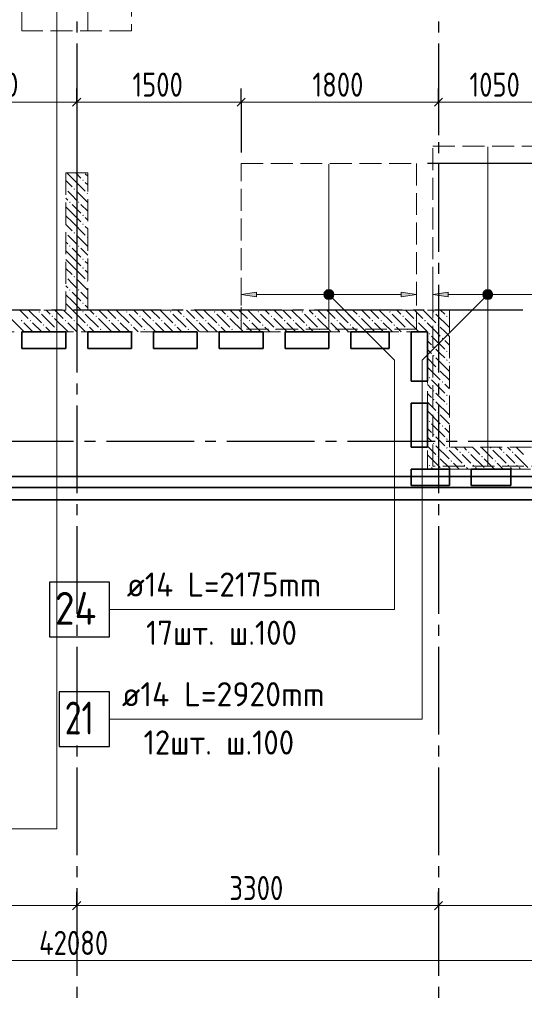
# Model space of a CAD drawing. Header units: millimetres. Extents: x 0 to 64958, y 0 to 42000.
# Tile 17 of 31: x 27719 to 32324, y 15270 to 24247. Entities that reach past the tile are written whole.
import ezdxf

# ---------------------------------------------------------------- set-up
doc = ezdxf.new("R2010")
doc.units = ezdxf.units.MM
doc.linetypes.add('______2', pattern=[270, 200, -70])
doc.linetypes.add('______5', pattern=[1100, 800, -100, 100, -100])
for name, color, linetype, lineweight in [('Standard', 7, 'Continuous', 25), ('ДОП Верх по У', 7, 'Continuous', 25), ('Оси', 40, '______5', 18), ('Позиционная метка номер позиции', 7, 'Continuous', 13), ('Примечания', 7, 'Continuous', 25)]:
    doc.layers.add(name, color=color, linetype=linetype, lineweight=lineweight)
doc.layers.add('ЖБ Перекрытие верхний уровень', color=7, linetype='Continuous', lineweight=25, true_color=0xe0e0ff)
doc.layers.add('ЖБ Стена верхний уровень', color=7, linetype='Continuous', lineweight=25, true_color=0x006e00)
doc.styles.add('GOST 2.304-81', font='txt')
doc.styles.add('ISOCPEUR', font='txt')

msp = doc.modelspace()

# ---------------------------------------------------------------- hatches: boundary and pattern name
at = {"layer": 'ДОП Верх по У', "linetype": 'Continuous', "lineweight": 13, "transparency": 33554687}
for points in [[(29880, 21721.6), (29740, 21741.6), (29880, 21761.6)], [(31630, 21721.6), (31490, 21741.6), (31630, 21761.6)]]:
    msp.add_hatch(color=7, dxfattribs=at).paths.add_polyline_path(points, flags=16)
for points in [[(30507.7, 21722.9), (30507.7, 21760.4), (30502.5, 21741.6)], [(30507.7, 21760.4), (30521.2, 21709.4), (30521.2, 21773.9)], [(30507.7, 21760.4), (30507.7, 21722.9), (30521.2, 21709.4)], [(30521.2, 21773.9), (30540, 21704.1), (30540, 21779.1)], [(30521.2, 21773.9), (30521.2, 21709.4), (30540, 21704.1)], [(30540, 21779.1), (30540, 21704.1), (30558.7, 21709.4)], [(30540, 21779.1), (30558.7, 21709.4), (30558.7, 21773.9)], [(30558.7, 21773.9), (30558.7, 21709.4), (30572.2, 21722.9)], [(30558.7, 21773.9), (30572.2, 21722.9), (30572.2, 21760.4)], [(30572.2, 21760.4), (30572.2, 21722.9), (30577.5, 21741.6)], [(31200, 21721.6), (31340, 21741.6), (31200, 21761.6)], [(31957.7, 21722.9), (31957.7, 21760.4), (31952.5, 21741.6)], [(31957.7, 21760.4), (31971.2, 21709.4), (31971.2, 21773.9)], [(31957.7, 21760.4), (31957.7, 21722.9), (31971.2, 21709.4)], [(31971.2, 21773.9), (31990, 21704.1), (31990, 21779.1)], [(31971.2, 21773.9), (31971.2, 21709.4), (31990, 21704.1)], [(31990, 21779.1), (31990, 21704.1), (32008.7, 21709.4)], [(31990, 21779.1), (32008.7, 21709.4), (32008.7, 21773.9)], [(32008.7, 21773.9), (32008.7, 21709.4), (32022.2, 21722.9)], [(32008.7, 21773.9), (32022.2, 21722.9), (32022.2, 21760.4)], [(32022.2, 21760.4), (32022.2, 21722.9), (32027.5, 21741.6)]]:
    msp.add_hatch(color=7, dxfattribs=at).paths.add_polyline_path(points)
at = {"layer": 'ЖБ Стена верхний уровень', "linetype": 'Continuous', "lineweight": 18, "transparency": 33554687}
for points in [[(28290.5, 22783.1), (28296.9, 22789.6), (28303.4, 22783.1), (28296.9, 22776.6)], [(28140, 22706.6), (28143.5, 22703.1), (28140, 22699.7)], [(28210.4, 22703.1), (28216.9, 22709.6), (28223.4, 22703.1), (28216.9, 22696.6)], [(28330.5, 22663.1), (28337, 22669.6), (28340, 22666.6), (28340, 22659.7), (28337, 22656.6)], [(28170.5, 22583.1), (28177, 22589.6), (28183.5, 22583.1), (28177, 22576.6)], [(28250.5, 22583.1), (28257, 22589.6), (28263.5, 22583.1), (28257, 22576.6)], [(28290.5, 22463.1), (28296.9, 22469.6), (28303.4, 22463.1), (28296.9, 22456.6)], [(28290.5, 22383.1), (28296.9, 22389.6), (28303.4, 22383.1), (28296.9, 22376.6)], [(28140, 22306.6), (28143.5, 22303.1), (28140, 22299.7)], [(28210.4, 22303.1), (28216.9, 22309.6), (28223.4, 22303.1), (28216.9, 22296.6)], [(28330.5, 22263.1), (28337, 22269.6), (28340, 22266.6), (28340, 22259.7), (28337, 22256.6)], [(28170.5, 22183.1), (28177, 22189.6), (28183.5, 22183.1), (28177, 22176.6)], [(28250.5, 22183.1), (28257, 22189.6), (28263.5, 22183.1), (28257, 22176.6)], [(28290.5, 22063.1), (28296.9, 22069.6), (28303.4, 22063.1), (28296.9, 22056.6)], [(28140, 21906.6), (28143.5, 21903.1), (28140, 21899.7)], [(28210.4, 21903.1), (28216.9, 21909.6), (28223.4, 21903.1), (28216.9, 21896.6)], [(28290.5, 21983.1), (28296.9, 21989.6), (28303.4, 21983.1), (28296.9, 21976.6)], [(28330.5, 21863.1), (28337, 21869.6), (28340, 21866.6), (28340, 21859.7), (28337, 21856.6)], [(28170.5, 21783.1), (28177, 21789.6), (28183.5, 21783.1), (28177, 21776.6)], [(28250.5, 21783.1), (28257, 21789.6), (28263.5, 21783.1), (28257, 21776.6)], [(28290.5, 21663.1), (28296.9, 21669.6), (28303.4, 21663.1), (28296.9, 21656.6)], [(27890.5, 21583.1), (27896.9, 21589.6), (27903.4, 21583.1), (27896.9, 21576.6)], [(28010.4, 21543.1), (28016.9, 21549.6), (28023.4, 21543.1), (28016.9, 21536.6)], [(28290.5, 21583.1), (28296.9, 21589.6), (28303.4, 21583.1), (28296.9, 21576.6)], [(28410.4, 21543.1), (28416.9, 21549.6), (28423.4, 21543.1), (28416.9, 21536.6)], [(28690.5, 21583.1), (28696.9, 21589.6), (28703.4, 21583.1), (28696.9, 21576.6)], [(28810.4, 21543.1), (28816.9, 21549.6), (28823.4, 21543.1), (28816.9, 21536.6)], [(29090.5, 21583.1), (29096.9, 21589.6), (29103.4, 21583.1), (29096.9, 21576.6)], [(29210.4, 21543.1), (29216.9, 21549.6), (29223.4, 21543.1), (29216.9, 21536.6)], [(29490.5, 21583.1), (29496.9, 21589.6), (29503.4, 21583.1), (29496.9, 21576.6)], [(29610.4, 21543.1), (29616.9, 21549.6), (29623.4, 21543.1), (29616.9, 21536.6)], [(29890.5, 21583.1), (29896.9, 21589.6), (29903.4, 21583.1), (29896.9, 21576.6)], [(30010.4, 21543.1), (30016.9, 21549.6), (30023.4, 21543.1), (30016.9, 21536.6)], [(30290.5, 21583.1), (30296.9, 21589.6), (30303.4, 21583.1), (30296.9, 21576.6)], [(30410.4, 21543.1), (30416.9, 21549.6), (30423.4, 21543.1), (30416.9, 21536.6)], [(30690.5, 21583.1), (30696.9, 21589.6), (30703.4, 21583.1), (30696.9, 21576.6)], [(30810.4, 21543.1), (30816.9, 21549.6), (30823.4, 21543.1), (30816.9, 21536.6)], [(31090.5, 21583.1), (31096.9, 21589.6), (31103.4, 21583.1), (31096.9, 21576.6)], [(31210.4, 21543.1), (31216.9, 21549.6), (31223.4, 21543.1), (31216.9, 21536.6)], [(31490.5, 21583.1), (31496.9, 21589.6), (31503.4, 21583.1), (31496.9, 21576.6)], [(31610.4, 21543.1), (31616.9, 21549.6), (31623.4, 21543.1), (31616.9, 21536.6)], [(27730.5, 21503.1), (27737, 21509.6), (27743.5, 21503.1), (27737, 21496.6)], [(27810.4, 21503.1), (27816.9, 21509.6), (27823.4, 21503.1), (27816.9, 21496.6)], [(27930.5, 21463.1), (27937, 21469.6), (27943.5, 21463.1), (27937, 21456.6)], [(28130.5, 21503.1), (28137, 21509.6), (28143.5, 21503.1), (28137, 21496.6)], [(28210.4, 21503.1), (28216.9, 21509.6), (28223.4, 21503.1), (28216.9, 21496.6)], [(28330.5, 21463.1), (28337, 21469.6), (28343.5, 21463.1), (28337, 21456.6)], [(28530.5, 21503.1), (28537, 21509.6), (28543.5, 21503.1), (28537, 21496.6)], [(28610.4, 21503.1), (28616.9, 21509.6), (28623.4, 21503.1), (28616.9, 21496.6)], [(28730.5, 21463.1), (28737, 21469.6), (28743.5, 21463.1), (28737, 21456.6)], [(28930.5, 21503.1), (28937, 21509.6), (28943.5, 21503.1), (28937, 21496.6)], [(29010.4, 21503.1), (29016.9, 21509.6), (29023.4, 21503.1), (29016.9, 21496.6)], [(29130.5, 21463.1), (29137, 21469.6), (29143.5, 21463.1), (29137, 21456.6)], [(29330.5, 21503.1), (29337, 21509.6), (29343.5, 21503.1), (29337, 21496.6)], [(29410.4, 21503.1), (29416.9, 21509.6), (29423.4, 21503.1), (29416.9, 21496.6)], [(29530.5, 21463.1), (29537, 21469.6), (29543.5, 21463.1), (29537, 21456.6)], [(29730.5, 21503.1), (29737, 21509.6), (29743.5, 21503.1), (29737, 21496.6)], [(29810.4, 21503.1), (29816.9, 21509.6), (29823.4, 21503.1), (29816.9, 21496.6)], [(29930.5, 21463.1), (29937, 21469.6), (29943.5, 21463.1), (29937, 21456.6)], [(30130.5, 21503.1), (30137, 21509.6), (30143.5, 21503.1), (30137, 21496.6)], [(30210.4, 21503.1), (30216.9, 21509.6), (30223.4, 21503.1), (30216.9, 21496.6)], [(30330.5, 21463.1), (30337, 21469.6), (30343.5, 21463.1), (30337, 21456.6)], [(30530.5, 21503.1), (30537, 21509.6), (30543.5, 21503.1), (30537, 21496.6)], [(30610.4, 21503.1), (30616.9, 21509.6), (30623.4, 21503.1), (30616.9, 21496.6)], [(30730.5, 21463.1), (30737, 21469.6), (30743.5, 21463.1), (30737, 21456.6)], [(30930.5, 21503.1), (30937, 21509.6), (30943.5, 21503.1), (30937, 21496.6)], [(31010.4, 21503.1), (31016.9, 21509.6), (31023.4, 21503.1), (31016.9, 21496.6)], [(31130.5, 21463.1), (31137, 21469.6), (31143.5, 21463.1), (31137, 21456.6)], [(31330.5, 21503.1), (31337, 21509.6), (31343.5, 21503.1), (31337, 21496.6)], [(31410.4, 21503.1), (31416.9, 21509.6), (31423.4, 21503.1), (31416.9, 21496.6)], [(31530.5, 21463.1), (31537, 21469.6), (31543.5, 21463.1), (31537, 21456.6)], [(28050.5, 21423.1), (28057, 21429.6), (28063.5, 21423.1), (28057, 21416.6)], [(28450.5, 21423.1), (28457, 21429.6), (28463.5, 21423.1), (28457, 21416.6)], [(28850.5, 21423.1), (28857, 21429.6), (28863.5, 21423.1), (28857, 21416.6)], [(29250.5, 21423.1), (29257, 21429.6), (29263.5, 21423.1), (29257, 21416.6)], [(29650.5, 21423.1), (29657, 21429.6), (29663.5, 21423.1), (29657, 21416.6)], [(30050.5, 21423.1), (30057, 21429.6), (30063.5, 21423.1), (30057, 21416.6)], [(30450.5, 21423.1), (30457, 21429.6), (30463.5, 21423.1), (30457, 21416.6)], [(30850.5, 21423.1), (30857, 21429.6), (30863.5, 21423.1), (30857, 21416.6)], [(31250.5, 21423.1), (31257, 21429.6), (31263.5, 21423.1), (31257, 21416.6)], [(31450.5, 21383.1), (31457, 21389.6), (31463.5, 21383.1), (31457, 21376.6)], [(31570.5, 21343.1), (31577, 21349.6), (31583.4, 21343.1), (31577, 21336.6)], [(31490.5, 21263.1), (31496.9, 21269.6), (31503.4, 21263.1), (31496.9, 21256.6)], [(31490.5, 21183.1), (31496.9, 21189.6), (31503.4, 21183.1), (31496.9, 21176.6)], [(31610.4, 21223.1), (31616.9, 21229.6), (31623.4, 21223.1), (31616.9, 21216.6)], [(31610.4, 21143.1), (31616.9, 21149.6), (31623.4, 21143.1), (31616.9, 21136.6)], [(31530.5, 21063.1), (31537, 21069.6), (31543.5, 21063.1), (31537, 21056.6)], [(31450.5, 20983.1), (31457, 20989.6), (31463.5, 20983.1), (31457, 20976.6)], [(31570.5, 20943.1), (31577, 20949.6), (31583.4, 20943.1), (31577, 20936.6)], [(31490.5, 20863.1), (31496.9, 20869.6), (31503.4, 20863.1), (31496.9, 20856.6)], [(31610.4, 20823.1), (31616.9, 20829.6), (31623.4, 20823.1), (31616.9, 20816.6)], [(31490.5, 20783.1), (31496.9, 20789.6), (31503.4, 20783.1), (31496.9, 20776.6)], [(31610.4, 20743.1), (31616.9, 20749.6), (31623.4, 20743.1), (31616.9, 20736.6)], [(31530.5, 20663.1), (31537, 20669.6), (31543.5, 20663.1), (31537, 20656.6)], [(31450.5, 20583.1), (31457, 20589.6), (31463.5, 20583.1), (31457, 20576.6)], [(31490.5, 20463.1), (31496.9, 20469.6), (31503.4, 20463.1), (31496.9, 20456.6)], [(31570.5, 20543.1), (31577, 20549.6), (31583.4, 20543.1), (31577, 20536.6)], [(31490.5, 20383.1), (31496.9, 20389.6), (31503.4, 20383.1), (31496.9, 20376.6)], [(31610.4, 20423.1), (31616.9, 20429.6), (31623.4, 20423.1), (31616.9, 20416.6)], [(31610.4, 20343.1), (31616.9, 20349.6), (31623.4, 20343.1), (31616.9, 20336.6)], [(31730.5, 20303.1), (31737, 20309.6), (31743.5, 20303.1), (31737, 20296.6)], [(31810.4, 20303.1), (31816.9, 20309.6), (31823.4, 20303.1), (31816.9, 20296.6)], [(32010.4, 20343.1), (32016.9, 20349.6), (32023.4, 20343.1), (32016.9, 20336.6)], [(32130.5, 20303.1), (32137, 20309.6), (32143.5, 20303.1), (32137, 20296.6)], [(32210.4, 20303.1), (32216.9, 20309.6), (32223.4, 20303.1), (32216.9, 20296.6)], [(31530.5, 20263.1), (31537, 20269.6), (31543.5, 20263.1), (31537, 20256.6)], [(31650.5, 20223.1), (31657, 20229.6), (31663.5, 20223.1), (31657, 20216.6)], [(31930.5, 20263.1), (31937, 20269.6), (31943.5, 20263.1), (31937, 20256.6)], [(32050.5, 20223.1), (32057, 20229.6), (32063.5, 20223.1), (32057, 20216.6)], [(31450.5, 20183.1), (31457, 20189.6), (31463.5, 20183.1), (31457, 20176.6)], [(31770.5, 20183.1), (31777, 20189.6), (31783.4, 20183.1), (31777, 20176.6)], [(31850.5, 20183.1), (31857, 20189.6), (31863.5, 20183.1), (31857, 20176.6)], [(32170.5, 20183.1), (32177, 20189.6), (32183.4, 20183.1), (32177, 20176.6)], [(32250.5, 20183.1), (32257, 20189.6), (32263.5, 20183.1), (32257, 20176.6)]]:
    msp.add_hatch(color=7, dxfattribs=at).paths.add_polyline_path(points, flags=16)
at = {"layer": 'Позиционная метка номер позиции', "linetype": 'Continuous', "lineweight": 13, "transparency": 33554687}
for points in [[(30496.7, 21753.1), (30528.5, 21784.9), (30508.2, 21773.5)], [(30528.5, 21784.9), (30496.7, 21753.1), (30496.7, 21730.2)], [(30528.5, 21784.9), (30496.7, 21730.2), (30551.4, 21784.9)], [(30551.4, 21784.9), (30496.7, 21730.2), (30508.2, 21709.8)], [(30551.4, 21784.9), (30508.2, 21709.8), (30571.8, 21773.5)], [(30571.8, 21773.5), (30508.2, 21709.8), (30528.5, 21698.4)], [(30571.8, 21773.5), (30528.5, 21698.4), (30583.3, 21753.1)], [(30583.3, 21753.1), (30528.5, 21698.4), (30551.4, 21698.4)], [(30583.3, 21753.1), (30551.4, 21698.4), (30583.3, 21730.2)], [(30583.3, 21730.2), (30551.4, 21698.4), (30571.8, 21709.8)], [(32021.8, 21709.8), (31958.2, 21773.5), (31946.7, 21753.1)], [(32021.8, 21709.8), (31946.7, 21753.1), (32001.5, 21698.4)], [(32001.5, 21698.4), (31946.7, 21753.1), (31946.7, 21730.2)], [(32001.5, 21698.4), (31946.7, 21730.2), (31978.5, 21698.4)], [(31978.5, 21698.4), (31946.7, 21730.2), (31958.2, 21709.8)], [(32033.3, 21730.2), (31978.5, 21784.9), (31958.2, 21773.5)], [(32033.3, 21730.2), (31958.2, 21773.5), (32021.8, 21709.8)], [(32033.3, 21753.1), (32001.5, 21784.9), (31978.5, 21784.9)], [(32033.3, 21753.1), (31978.5, 21784.9), (32033.3, 21730.2)], [(32001.5, 21784.9), (32033.3, 21753.1), (32021.8, 21773.5)]]:
    msp.add_hatch(color=7, dxfattribs=at).paths.add_polyline_path(points)

# ---------------------------------------------------------------- linework, layer by layer
at = {"layer": 'Standard', "color": 251, "linetype": 'Continuous', "lineweight": -3, "true_color": 0x656565, "transparency": 33554687}
for p, q in [((28240, 23495), (28240, 23620)), ((29740, 23495), (29740, 23620)), ((31540, 23495), (31540, 23620)), ((28240, 23495), (28240, 23370)), ((28240, 23495), (28240, 21700)), ((29740, 23495), (29740, 23370)), ((29740, 23495), (29740, 23037)), ((31540, 23495), (31540, 23370)), ((31540, 23495), (31540, 23195)), ((33210, 22937), (31440, 22937)), ((28240, 16170), (28240, 16295)), ((31540, 16170), (31540, 16295)), ((28240, 16170), (28240, 16045)), ((28240, 16170), (28240, 15717.8)), ((31540, 16170), (31540, 16045)), ((31540, 16170), (31540, 15717.8))]:
    msp.add_line(p, q, dxfattribs=at)
at = {"layer": 'Standard', "color": 7, "linetype": 'Continuous', "lineweight": 25, "transparency": 33554687}
for p, q in [((28277.5, 23532.5), (28202.5, 23457.5)), ((29777.5, 23532.5), (29702.5, 23457.5)), ((31577.5, 23532.5), (31502.5, 23457.5)), ((28202.5, 16132.5), (28277.5, 16207.5)), ((31502.5, 16132.5), (31577.5, 16207.5))]:
    msp.add_line(p, q, dxfattribs=at)
at = {"layer": 'Standard', "color": 7, "linetype": 'Continuous', "lineweight": 13, "transparency": 33554687}
for p, q in [((28240, 23495), (26740, 23495)), ((29740, 23495), (28240, 23495)), ((31540, 23495), (29740, 23495)), ((32590, 23495), (31540, 23495)), ((24940, 16170), (28240, 16170)), ((28240, 16170), (31540, 16170)), ((31540, 16170), (34840, 16170)), ((49280, 15670), (7200, 15670))]:
    msp.add_line(p, q, dxfattribs=at)
at = {"layer": 'Standard', "color": 254, "linetype": 'Continuous', "lineweight": 35, "true_color": 0xc4c4ff, "transparency": 33554687}
for points in [[(7000, 19982), (49480, 19982), (49480, 34669), (7000, 34669), (7000, 19982)], [(7100, 20082), (49380, 20082), (49380, 34569), (7100, 34569), (7100, 20082)]]:
    msp.add_lwpolyline(points, dxfattribs=at)
at = {"layer": 'ДОП Верх по У', "color": 7, "linetype": 'Continuous', "lineweight": 18, "transparency": 33554687}
for p, q in [((28340, 26089), (28340, 24151)), ((31990, 23088), (31990, 20182)), ((30540, 22930), (30540, 21432))]:
    msp.add_line(p, q, dxfattribs=at)
at = {"layer": 'ДОП Верх по У', "color": 251, "linetype": 'Continuous', "lineweight": 13, "true_color": 0x494949, "transparency": 33554687}
for p, q in [((29740, 21741.6), (29740, 21841.6)), ((31340, 21741.6), (31340, 21841.6)), ((31490, 21741.6), (31490, 21841.6)), ((29740, 21741.6), (29880, 21761.6)), ((29880, 21721.6), (29740, 21741.6)), ((29740, 21741.6), (29740, 21641.6)), ((29740, 21741.6), (29740, 21741.6)), ((29880, 21761.6), (29880, 21721.6)), ((29880, 21741.6), (30510, 21741.6)), ((30540, 21779.1), (30540, 21779.1)), ((30570, 21741.6), (31200, 21741.6)), ((31340, 21741.6), (31200, 21761.6)), ((31200, 21761.6), (31200, 21721.6)), ((31200, 21721.6), (31340, 21741.6)), ((31340, 21741.6), (31340, 21641.6)), ((31340, 21741.6), (31340, 21741.6)), ((31490, 21741.6), (31630, 21761.6)), ((31630, 21721.6), (31490, 21741.6)), ((31490, 21741.6), (31490, 21641.6)), ((31490, 21741.6), (31490, 21741.6)), ((31630, 21761.6), (31630, 21721.6)), ((31630, 21741.6), (31960, 21741.6)), ((31990, 21779.1), (31990, 21779.1)), ((32020, 21741.6), (32450, 21741.6)), ((30540, 21704.1), (30540, 21704.1)), ((31990, 21704.1), (31990, 21704.1))]:
    msp.add_line(p, q, dxfattribs=at)
at = {"layer": 'ДОП Верх по У', "color": 7, "linetype": 'Continuous', "lineweight": 13, "transparency": 33554687}
for p, q in [((28676, 18870), (30740, 18870)), ((28632, 17870), (30740, 17870)), ((25716.2, 16870), (27758.2, 16870))]:
    msp.add_line(p, q, dxfattribs=at)
at = {"layer": 'ДОП Верх по У', "color": 7, "linetype": 'Continuous', "lineweight": 25, "transparency": 33554687}
for points in [[(27990, 18620), (28540, 18620), (28540, 19120), (27990, 19120), (27990, 18620)], [(28080, 17620), (28540, 17620), (28540, 18120), (28080, 18120), (28080, 17620)]]:
    msp.add_lwpolyline(points, dxfattribs=at)
at = {"layer": 'ДОП Верх по У', "color": 251, "linetype": 'Continuous', "lineweight": 13, "true_color": 0x494949, "transparency": 33554687}
for centre in [(30540, 21741.6), (31990, 21741.6)]:
    msp.add_circle(centre, 37.5, dxfattribs=at)
at = {"layer": 'ЖБ Перекрытие верхний уровень', "color": 7, "linetype": 'Continuous', "lineweight": 35, "transparency": 33554687}
for p, q in [((27740, 21250), (27740, 21400)), ((27740, 21400), (28140, 21400)), ((28140, 21400), (28140, 21250)), ((28340, 21250), (28340, 21400)), ((28340, 21400), (28740, 21400)), ((28740, 21400), (28740, 21250)), ((28940, 21250), (28940, 21400)), ((28940, 21400), (29340, 21400)), ((29340, 21400), (29340, 21250)), ((29540, 21250), (29540, 21400)), ((29540, 21400), (29940, 21400)), ((29940, 21400), (29940, 21250)), ((30140, 21250), (30140, 21400)), ((30140, 21400), (30540, 21400)), ((30540, 21400), (30540, 21250)), ((30740, 21250), (30740, 21400)), ((30740, 21400), (31090, 21400)), ((31090, 21400), (31090, 21250)), ((31290, 20950), (31290, 21400)), ((31290, 21400), (31440, 21400)), ((31440, 21400), (31440, 20950)), ((28140, 21250), (27740, 21250)), ((28740, 21250), (28340, 21250)), ((29340, 21250), (28940, 21250)), ((29940, 21250), (29540, 21250)), ((30540, 21250), (30140, 21250)), ((31090, 21250), (30740, 21250)), ((31440, 20950), (31290, 20950)), ((31290, 20350), (31290, 20750)), ((31290, 20750), (31440, 20750)), ((31440, 20750), (31440, 20350)), ((31440, 20350), (31290, 20350)), ((31290, 20000), (31290, 20150)), ((31290, 20150), (31640, 20150)), ((31640, 20150), (31640, 20000)), ((31840, 20000), (31840, 20150)), ((31840, 20150), (32200, 20150)), ((32200, 20150), (32200, 20000)), ((31640, 20000), (31290, 20000)), ((32200, 20000), (31840, 20000)), ((7100, 19870), (28240, 19870)), ((28240, 19870), (49710, 19870))]:
    msp.add_line(p, q, dxfattribs=at)
at = {"layer": 'ЖБ Стена верхний уровень', "color": 251, "linetype": '______2', "lineweight": 13, "true_color": 0x656565, "transparency": 33554687}
for p, q in [((28340, 22850), (28140, 22850)), ((28140, 22850), (28140, 21600)), ((28340, 21600), (28340, 22850)), ((28140, 21600), (25040, 21600)), ((31640, 21600), (28340, 21600)), ((31640, 21400), (31640, 21600)), ((25040, 21400), (31440, 21400)), ((31440, 21400), (31440, 20150)), ((31640, 20350), (31640, 21400)), ((35360, 20350), (31640, 20350)), ((31440, 20150), (31640, 20150)), ((31640, 20150), (35560, 20150))]:
    msp.add_line(p, q, dxfattribs=at)
at = {"layer": 'ЖБ Стена верхний уровень', "color": 9, "linetype": 'Continuous', "lineweight": 18, "true_color": 0xc7c7c7, "transparency": 33554687}
for p, q in [((28150.1, 22850), (28196.9, 22803.1)), ((28196.9, 22803.1), (28316.9, 22683.1)), ((28230.1, 22850), (28277, 22803.1)), ((28340, 22820.1), (28316.9, 22843.1)), ((28140, 22780.1), (28196.9, 22723.1)), ((28316.9, 22763.1), (28340, 22740.1)), ((28196.9, 22643.1), (28157, 22683.1)), ((28237, 22603.1), (28196.9, 22643.1)), ((28237, 22683.1), (28340, 22580.1)), ((28140, 22620.1), (28157, 22603.1)), ((28196.9, 22483.1), (28140, 22540.1)), ((28196.9, 22563.1), (28277, 22483.1)), ((28277, 22563.1), (28340, 22500.1)), ((28140, 22460.1), (28196.9, 22403.1)), ((28196.9, 22483.1), (28277, 22403.1)), ((28140, 22380.1), (28196.9, 22323.1)), ((28196.9, 22403.1), (28316.9, 22283.1)), ((28340, 22420.1), (28316.9, 22443.1)), ((28316.9, 22363.1), (28340, 22340.1)), ((28196.9, 22243.1), (28157, 22283.1)), ((28237, 22283.1), (28340, 22180.1)), ((28140, 22220.1), (28157, 22203.1)), ((28237, 22203.1), (28196.9, 22243.1)), ((28196.9, 22083.1), (28140, 22140.1)), ((28196.9, 22163.1), (28277, 22083.1)), ((28277, 22163.1), (28340, 22100.1)), ((28140, 22060.1), (28196.9, 22003.1)), ((28196.9, 22083.1), (28277, 22003.1)), ((28196.9, 22003.1), (28316.9, 21883.1)), ((28340, 22020.1), (28316.9, 22043.1)), ((28140, 21980.1), (28196.9, 21923.1)), ((28316.9, 21963.1), (28340, 21940.1)), ((28140, 21820.1), (28157, 21803.1)), ((28196.9, 21843.1), (28157, 21883.1)), ((28237, 21803.1), (28196.9, 21843.1)), ((28237, 21883.1), (28340, 21780.1)), ((28196.9, 21683.1), (28140, 21740.1)), ((28196.9, 21763.1), (28277, 21683.1)), ((28277, 21763.1), (28340, 21700.1)), ((28140, 21660.1), (28196.9, 21603.1)), ((28196.9, 21683.1), (28277, 21603.1)), ((28340, 21620.1), (28316.9, 21643.1)), ((27720.1, 21600), (27796.9, 21523.1)), ((27800.1, 21600), (27916.9, 21483.1)), ((27916.9, 21563.1), (28037, 21443.1)), ((27996.9, 21563.1), (27960.1, 21600)), ((28040.1, 21600), (28116.9, 21523.1)), ((28120.1, 21600), (28196.9, 21523.1)), ((28196.9, 21603.1), (28200.1, 21600)), ((28200.1, 21600), (28316.9, 21483.1)), ((28316.9, 21563.1), (28437, 21443.1)), ((28396.9, 21563.1), (28360.1, 21600)), ((28440.1, 21600), (28516.9, 21523.1)), ((28520.1, 21600), (28596.9, 21523.1)), ((28600.1, 21600), (28716.9, 21483.1)), ((28716.9, 21563.1), (28837, 21443.1)), ((28796.9, 21563.1), (28760.1, 21600)), ((28840.1, 21600), (28916.9, 21523.1)), ((28920.1, 21600), (28996.9, 21523.1)), ((29000.1, 21600), (29116.9, 21483.1)), ((29116.9, 21563.1), (29237, 21443.1)), ((29196.9, 21563.1), (29160.1, 21600)), ((29240.1, 21600), (29316.9, 21523.1)), ((29320.1, 21600), (29396.9, 21523.1)), ((29400.1, 21600), (29516.9, 21483.1)), ((29516.9, 21563.1), (29637, 21443.1)), ((29596.9, 21563.1), (29560.1, 21600)), ((29640.1, 21600), (29716.9, 21523.1)), ((29720.1, 21600), (29796.9, 21523.1)), ((29800.1, 21600), (29916.9, 21483.1)), ((29916.9, 21563.1), (30037, 21443.1)), ((29996.9, 21563.1), (29960.1, 21600)), ((30040.1, 21600), (30116.9, 21523.1)), ((30120.1, 21600), (30196.9, 21523.1)), ((30200.1, 21600), (30316.9, 21483.1)), ((30316.9, 21563.1), (30437, 21443.1)), ((30396.9, 21563.1), (30360.1, 21600)), ((30440.1, 21600), (30516.9, 21523.1)), ((30520.1, 21600), (30596.9, 21523.1)), ((30600.1, 21600), (30716.9, 21483.1)), ((30716.9, 21563.1), (30837, 21443.1)), ((30796.9, 21563.1), (30760.1, 21600)), ((30840.1, 21600), (30916.9, 21523.1)), ((30920.1, 21600), (30996.9, 21523.1)), ((31000.1, 21600), (31116.9, 21483.1)), ((31116.9, 21563.1), (31237, 21443.1)), ((31196.9, 21563.1), (31160.1, 21600)), ((31240.1, 21600), (31316.9, 21523.1)), ((31320.1, 21600), (31396.9, 21523.1)), ((31400.1, 21600), (31516.9, 21483.1)), ((31516.9, 21563.1), (31637, 21443.1)), ((31596.9, 21563.1), (31560.1, 21600)), ((27637, 21523.1), (27757, 21403.1)), ((27796.9, 21443.1), (27757, 21483.1)), ((27837, 21483.1), (27920.1, 21400)), ((28037, 21523.1), (28157, 21403.1)), ((28196.9, 21443.1), (28157, 21483.1)), ((28237, 21483.1), (28320.1, 21400)), ((28437, 21523.1), (28557, 21403.1)), ((28596.9, 21443.1), (28557, 21483.1)), ((28637, 21483.1), (28720.1, 21400)), ((28837, 21523.1), (28957, 21403.1)), ((28996.9, 21443.1), (28957, 21483.1)), ((29037, 21483.1), (29120.1, 21400)), ((29237, 21523.1), (29357, 21403.1)), ((29396.9, 21443.1), (29357, 21483.1)), ((29437, 21483.1), (29520.1, 21400)), ((29637, 21523.1), (29757, 21403.1)), ((29796.9, 21443.1), (29757, 21483.1)), ((29837, 21483.1), (29920.1, 21400)), ((30037, 21523.1), (30157, 21403.1)), ((30196.9, 21443.1), (30157, 21483.1)), ((30237, 21483.1), (30320.1, 21400)), ((30437, 21523.1), (30557, 21403.1)), ((30596.9, 21443.1), (30557, 21483.1)), ((30637, 21483.1), (30720.1, 21400)), ((30837, 21523.1), (30957, 21403.1)), ((30996.9, 21443.1), (30957, 21483.1)), ((31037, 21483.1), (31120.1, 21400)), ((31237, 21523.1), (31357, 21403.1)), ((31396.9, 21443.1), (31357, 21483.1)), ((31437, 21483.1), (31520.1, 21400)), ((31637, 21523.1), (31640, 21520.1)), ((27837, 21403.1), (27796.9, 21443.1)), ((27957, 21443.1), (28000.1, 21400)), ((28080.1, 21400), (28077, 21403.1)), ((28237, 21403.1), (28196.9, 21443.1)), ((28357, 21443.1), (28400.1, 21400)), ((28480.1, 21400), (28477, 21403.1)), ((28637, 21403.1), (28596.9, 21443.1)), ((28757, 21443.1), (28800.1, 21400)), ((28880.1, 21400), (28877, 21403.1)), ((29037, 21403.1), (28996.9, 21443.1)), ((29157, 21443.1), (29200.1, 21400)), ((29280.1, 21400), (29277, 21403.1)), ((29437, 21403.1), (29396.9, 21443.1)), ((29557, 21443.1), (29600.1, 21400)), ((29680.1, 21400), (29677, 21403.1)), ((29837, 21403.1), (29796.9, 21443.1)), ((29957, 21443.1), (30000.1, 21400)), ((30080.1, 21400), (30077, 21403.1)), ((30237, 21403.1), (30196.9, 21443.1)), ((30357, 21443.1), (30400.1, 21400)), ((30480.1, 21400), (30477, 21403.1)), ((30637, 21403.1), (30596.9, 21443.1)), ((30757, 21443.1), (30800.1, 21400)), ((30880.1, 21400), (30877, 21403.1)), ((31037, 21403.1), (30996.9, 21443.1)), ((31157, 21443.1), (31200.1, 21400)), ((31280.1, 21400), (31277, 21403.1)), ((31437, 21403.1), (31396.9, 21443.1)), ((31520.1, 21400), (31557, 21363.1)), ((31557, 21443.1), (31600.1, 21400)), ((31600.1, 21400), (31640, 21360.1)), ((31440, 21320.1), (31477, 21283.1)), ((31477, 21363.1), (31596.9, 21243.1)), ((31640, 21280.1), (31596.9, 21323.1)), ((31440, 21240.1), (31477, 21203.1)), ((31557, 21203.1), (31516.9, 21243.1)), ((31596.9, 21163.1), (31557, 21203.1)), ((31637, 21203.1), (31640, 21200.1)), ((31440, 21160.1), (31516.9, 21083.1)), ((31516.9, 21163.1), (31637, 21043.1)), ((31637, 21123.1), (31640, 21120.1)), ((31440, 21080.1), (31557, 20963.1)), ((31557, 21043.1), (31640, 20960.1)), ((31440, 20920.1), (31477, 20883.1)), ((31477, 20963.1), (31596.9, 20843.1)), ((31640, 20880.1), (31596.9, 20923.1)), ((31440, 20840.1), (31477, 20803.1)), ((31557, 20803.1), (31516.9, 20843.1)), ((31440, 20760.1), (31516.9, 20683.1)), ((31516.9, 20763.1), (31637, 20643.1)), ((31596.9, 20763.1), (31557, 20803.1)), ((31637, 20803.1), (31640, 20800.1)), ((31440, 20680.1), (31557, 20563.1)), ((31637, 20723.1), (31640, 20720.1)), ((31477, 20563.1), (31596.9, 20443.1)), ((31557, 20643.1), (31640, 20560.1)), ((31440, 20520.1), (31477, 20483.1)), ((31640, 20480.1), (31596.9, 20523.1)), ((31440, 20440.1), (31477, 20403.1)), ((31557, 20403.1), (31516.9, 20443.1)), ((31596.9, 20363.1), (31557, 20403.1)), ((31637, 20403.1), (31640, 20400.1)), ((31440, 20360.1), (31516.9, 20283.1)), ((31516.9, 20363.1), (31637, 20243.1)), ((31637, 20323.1), (31640, 20320.1)), ((31640, 20320.1), (31757, 20203.1)), ((31690.1, 20350), (31716.9, 20323.1)), ((31770.1, 20350), (31796.9, 20323.1)), ((31850.1, 20350), (31916.9, 20283.1)), ((31930.1, 20350), (32037, 20243.1)), ((32037, 20323.1), (32157, 20203.1)), ((32090.1, 20350), (32116.9, 20323.1)), ((32170.1, 20350), (32196.9, 20323.1)), ((32250.1, 20350), (32316.9, 20283.1)), ((31440, 20280.1), (31557, 20163.1)), ((31557, 20243.1), (31640, 20160.1)), ((31730.1, 20150), (31677, 20203.1)), ((31796.9, 20243.1), (31757, 20283.1)), ((31837, 20203.1), (31796.9, 20243.1)), ((31837, 20283.1), (31957, 20163.1)), ((31957, 20243.1), (32050.1, 20150)), ((32130.1, 20150), (32077, 20203.1)), ((32196.9, 20243.1), (32157, 20283.1)), ((32237, 20203.1), (32196.9, 20243.1)), ((32237, 20283.1), (32357, 20163.1)), ((31477, 20163.1), (31490.1, 20150)), ((31640, 20160.1), (31650.1, 20150)), ((31796.9, 20163.1), (31810.1, 20150)), ((31877, 20163.1), (31890.1, 20150)), ((32196.9, 20163.1), (32210.1, 20150)), ((32277, 20163.1), (32290.1, 20150))]:
    msp.add_line(p, q, dxfattribs=at)
at = {"layer": 'Оси', "color": 8, "linetype": '______5', "lineweight": -3, "transparency": 33554687}
for p, q in [((28240, 35030), (28240, 15270)), ((31540, 35030), (31540, 15270)), ((49910, 21600), (4600, 21600)), ((50210, 20400), (4600, 20400))]:
    msp.add_line(p, q, dxfattribs=at)
at = {"layer": 'Позиционная метка номер позиции', "color": 7, "linetype": 'Continuous', "lineweight": 13, "transparency": 33554687}
for p, q in [((30508.2, 21773.5), (30508.2, 21773.5)), ((30571.8, 21773.5), (30571.8, 21773.5)), ((31958.2, 21773.5), (31958.2, 21773.5)), ((32021.8, 21773.5), (32021.8, 21773.5)), ((30508.2, 21709.8), (30508.2, 21709.8)), ((30571.8, 21709.8), (30571.8, 21709.8)), ((31958.2, 21709.8), (31958.2, 21709.8)), ((32021.8, 21709.8), (32021.8, 21709.8))]:
    msp.add_line(p, q, dxfattribs=at)
for points in [[(28340, 25120), (28058.2, 24838.2), (28058.2, 16870), (25558.2, 16870)], [(30540, 21741.6), (31140, 21141.6), (31140, 18870), (28540, 18870)], [(31990, 21741.6), (31390, 21141.6), (31390, 17870), (28540, 17870)]]:
    msp.add_lwpolyline(points, dxfattribs=at)
for centre in [(30540, 21741.6), (31990, 21741.6)]:
    msp.add_circle(centre, 45, dxfattribs=at)
at = {"layer": 'Примечания', "color": 7, "linetype": '______2', "lineweight": 18, "transparency": 33554687}
for p, q in [((27740, 24145), (27740, 26095)), ((28740, 26095), (28740, 24145)), ((28740, 24145), (27740, 24145)), ((31490, 20175), (31490, 23095)), ((31490, 23095), (32590, 23095)), ((29740, 21425), (29740, 22937)), ((29740, 22937), (31340, 22937)), ((31340, 22937), (31340, 21425)), ((31340, 21425), (29740, 21425)), ((32590, 20175), (31490, 20175))]:
    msp.add_line(p, q, dxfattribs=at)

# ---------------------------------------------------------------- texts
at = {"layer": 'Standard', "color": 7, "linetype": 'Continuous', "lineweight": 25, "transparency": 33554687, "char_height": 220, "attachment_point": 7, "style": 'GOST 2.304-81'}
for s, insert, width in [('1500', (27247.6, 23545), 610.159), ('1500', (28747.6, 23545), 610.159), ('1800', (30389.8, 23545), 625.741), ('1050', (31822.6, 23545), 610.171), ('3300', (29632, 16220), 641.476), ('42080', (27896, 15720), 813.29)]:
    msp.add_mtext(s, dxfattribs=dict(at, insert=insert, width=width))
at = {"layer": 'ДОП Верх по У', "color": 7, "linetype": 'Continuous', "lineweight": 13, "transparency": 33554687, "attachment_point": 7, "style": 'ISOCPEUR'}
for s, insert, char_height, width in [('\\W0.94;ø14 L=2175mm ', (28696, 18987.3), 220, 2126.488), ('\\W0.88;24', (28040, 18730), 300, 581.99), ('\\W0.93;17шт. ш.100 ', (28872, 18547.3), 220, 1773.352), ('\\W0.96;ø14 L=2920mm ', (28652, 17987.3), 220, 2172.605), ('\\W0.75;21', (28130, 17730), 300, 472.272), ('\\W0.93;12шт. ш.100 ', (28850, 17547.3), 220, 1773.339)]:
    msp.add_mtext(s, dxfattribs=dict(at, insert=insert, char_height=char_height, width=width))

doc.saveas('drawing.dxf')
